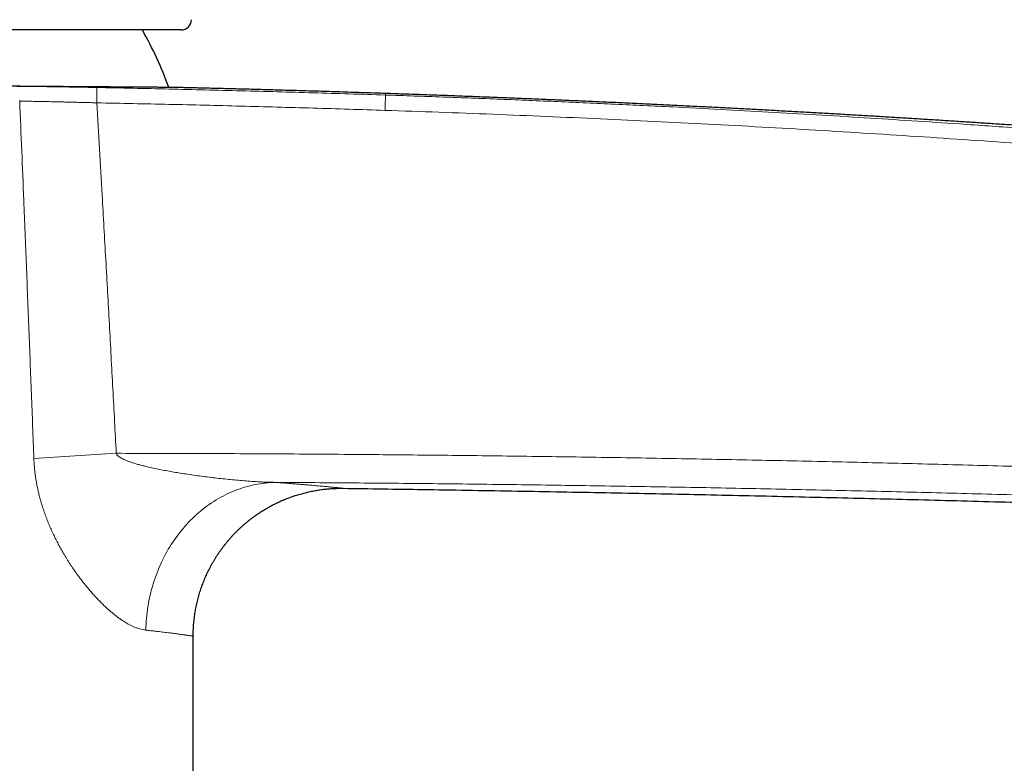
# Model space of a CAD drawing. Header units: millimetres. Extents: x 8 to 674, y 12 to 828.
# Tile 23 of 25: x 503 to 569, y 741 to 791. Entities that reach past the tile are written whole.
import ezdxf

# ---------------------------------------------------------------- set-up
doc = ezdxf.new("R2010")
doc.units = ezdxf.units.MM

msp = doc.modelspace()

# ---------------------------------------------------------------- linework, layer by layer
at = {"color": 7, "linetype": 'Continuous', "lineweight": 30}
for p, q in [((513.437, 790.443), (465.084, 790.443)), ((527.256, 786.149), (527.256, 786.149)), ((527.256, 786.149), (527.256, 786.149)), ((514.257, 653.943), (514.257, 749.454))]:
    msp.add_line(p, q, dxfattribs=at)
at = {"color": 252, "linetype": 'Continuous', "lineweight": 0, "flags": 128}
for points in [[(502.523, 785.635), (502.522, 785.699)], [(519.831, 759.854), (519.657, 759.849), (519.483, 759.84), (519.309, 759.827), (519.136, 759.811), (518.962, 759.79), (518.789, 759.765), (518.616, 759.737), (518.444, 759.704), (518.273, 759.667), (518.101, 759.627), (517.931, 759.583), (517.761, 759.535), (517.592, 759.483), (517.424, 759.427), (517.257, 759.367), (517.091, 759.304), (516.926, 759.237), (516.762, 759.166), (516.599, 759.091), (516.438, 759.013), (516.278, 758.931), (516.119, 758.845), (515.962, 758.756), (515.806, 758.664), (515.652, 758.567), (515.499, 758.468), (515.349, 758.365), (515.2, 758.258), (515.052, 758.148), (514.907, 758.035), (514.764, 757.919), (514.622, 757.8), (514.483, 757.677), (514.346, 757.551), (514.211, 757.422), (514.078, 757.29), (513.947, 757.155), (513.819, 757.018), (513.693, 756.877), (513.569, 756.734), (513.448, 756.587), (513.33, 756.439), (513.214, 756.287), (513.101, 756.133), (512.99, 755.977), (512.882, 755.818), (512.777, 755.656), (512.674, 755.493), (512.575, 755.327), (512.478, 755.159), (512.384, 754.989), (512.293, 754.817), (512.206, 754.643), (512.121, 754.467), (512.039, 754.289), (511.96, 754.109), (511.885, 753.928), (511.812, 753.745), (511.743, 753.56), (511.677, 753.374), (511.614, 753.187), (511.554, 752.998), (511.498, 752.808), (511.445, 752.617), (511.395, 752.425), (511.348, 752.232), (511.305, 752.037), (511.266, 751.842), (511.229, 751.647), (511.196, 751.45), (511.167, 751.253), (511.141, 751.055), (511.118, 750.857), (511.099, 750.658), (511.083, 750.459), (511.071, 750.26), (511.062, 750.061), (511.057, 749.862)]]:
    msp.add_lwpolyline(points, dxfattribs=at)
at = {"color": 7, "linetype": 'Continuous', "lineweight": 30}
for centre, radius, start, end in [((513.437, 791.143), 0.7, 270, 359.59727), ((489.257, 778.193), 24.8, 19.71683, 29.60096)]:
    msp.add_arc(centre, radius, start, end, dxfattribs=at)
at = {"color": 252, "linetype": 'Continuous', "lineweight": 0}
for centre, radius, start, end in [((486.402, 786.201), 21.349, 358.16438, 0.94407), ((521.1, 531.029), 231.104, 92.98732, 94.3723)]:
    msp.add_arc(centre, radius, start, end, dxfattribs=at)
at = {"color": 7, "linetype": 'Continuous', "lineweight": 30}
for points, knots in [([(513.095, 786.554), (513.093, 786.554), (513.087, 786.554), (513.067, 786.555), (513.035, 786.555), (512.994, 786.555), (512.943, 786.556), (512.881, 786.557), (512.807, 786.557), (512.722, 786.558), (512.625, 786.559), (512.514, 786.56), (512.388, 786.561), (512.251, 786.562), (512.101, 786.563), (511.939, 786.564), (511.759, 786.566), (511.559, 786.567), (511.337, 786.569), (511.102, 786.571), (510.851, 786.572), (510.586, 786.574), (510.323, 786.576), (510.064, 786.578), (509.813, 786.58), (509.551, 786.581), (509.28, 786.583), (509, 786.585), (508.742, 786.587), (508.509, 786.589), (508.304, 786.59), (508.096, 786.591), (507.858, 786.593), (507.589, 786.595), (507.287, 786.597), (506.978, 786.599), (506.662, 786.602), (506.339, 786.604), (506.002, 786.606), (505.651, 786.609), (505.285, 786.612), (504.911, 786.614), (504.528, 786.617), (504.136, 786.62), (503.734, 786.623), (503.324, 786.627), (502.884, 786.63), (502.41, 786.634), (501.941, 786.638), (501.505, 786.641), (501.102, 786.645), (500.695, 786.648), (500.283, 786.652), (499.866, 786.655), (499.436, 786.659), (498.992, 786.663), (498.534, 786.667), (498.072, 786.671), (497.603, 786.676), (497.127, 786.68), (496.643, 786.685), (496.156, 786.689), (495.636, 786.694), (495.083, 786.7), (494.54, 786.705), (494.04, 786.71), (493.582, 786.715), (493.122, 786.719), (492.66, 786.724), (492.196, 786.728), (491.721, 786.733), (491.235, 786.738), (490.737, 786.743), (490.238, 786.748), (489.735, 786.754), (489.229, 786.759), (488.718, 786.764), (488.207, 786.769), (487.666, 786.774), (487.096, 786.78), (486.496, 786.786), (485.897, 786.792), (485.301, 786.797), (484.705, 786.803), (484.112, 786.808), (483.521, 786.814), (482.966, 786.818), (482.448, 786.823), (481.965, 786.827), (481.484, 786.83), (481.007, 786.834), (480.532, 786.837), (480.113, 786.84), (479.746, 786.842), (479.433, 786.844), (479.121, 786.846), (478.733, 786.848), (478.271, 786.851), (477.738, 786.853), (477.213, 786.856), (476.693, 786.858), (476.181, 786.859), (475.706, 786.86), (475.266, 786.861), (474.859, 786.862), (474.459, 786.862), (474.065, 786.862), (473.677, 786.862), (473.337, 786.862), (473.043, 786.861), (472.793, 786.861), (472.546, 786.86), (472.242, 786.859), (471.882, 786.858), (471.612, 786.857), (471.478, 786.857)], [0, 0, 0, 0, 0.0037962, 0.0119988, 0.0202298, 0.0284615, 0.0366925, 0.045467, 0.0542415, 0.0630314, 0.0718213, 0.0813242, 0.0908283, 0.1003312, 0.1098783, 0.1194266, 0.1289736, 0.1395985, 0.1502251, 0.1608499, 0.1715367, 0.1822252, 0.1929119, 0.2018118, 0.2107127, 0.2196125, 0.2285487, 0.2374858, 0.2464219, 0.2524647, 0.2585074, 0.2645551, 0.2706029, 0.2788081, 0.2870142, 0.2952194, 0.303453, 0.3116875, 0.3199211, 0.3286985, 0.3374759, 0.3462687, 0.3550615, 0.3640399, 0.3730182, 0.382013, 0.3910078, 0.4016173, 0.4122336, 0.4204389, 0.428645, 0.4368503, 0.445084, 0.4533185, 0.4615522, 0.4703297, 0.4791072, 0.4879, 0.4966929, 0.5056713, 0.5146497, 0.5236446, 0.5326394, 0.543249, 0.5538653, 0.5620736, 0.5702826, 0.5784909, 0.5867276, 0.594965, 0.6032017, 0.6119824, 0.620763, 0.6295591, 0.6383552, 0.647337, 0.6563188, 0.6653171, 0.6743154, 0.6849291, 0.6955495, 0.7061735, 0.7167992, 0.7274232, 0.7381091, 0.7487966, 0.7594825, 0.7683816, 0.7772817, 0.7861808, 0.7951162, 0.8040526, 0.8129879, 0.8190301, 0.8250723, 0.8311195, 0.8371667, 0.8477907, 0.8584164, 0.8690404, 0.8797263, 0.8904139, 0.9010998, 0.909999, 0.9188992, 0.9277984, 0.9367339, 0.9456704, 0.9546059, 0.9606482, 0.9666904, 0.9727378, 0.9787851, 0.9894079, 1, 1, 1, 1]), ([(527.256, 786.15), (527.12, 786.154), (526.723, 786.168), (526.071, 786.189), (525.305, 786.214), (524.554, 786.239), (523.822, 786.262), (523.11, 786.284), (522.418, 786.305), (521.74, 786.325), (521.101, 786.344), (520.498, 786.361), (519.931, 786.378), (519.376, 786.393), (518.833, 786.408), (518.302, 786.423), (517.784, 786.437), (517.277, 786.45), (516.782, 786.463), (516.3, 786.476), (515.83, 786.488), (515.372, 786.499), (514.926, 786.51), (514.492, 786.521), (514.071, 786.531), (513.662, 786.541), (513.338, 786.548), (513.15, 786.553), (513.095, 786.554)], [0, 0, 0, 0, 0.028857, 0.084069, 0.138197, 0.191239, 0.243191, 0.293154, 0.342061, 0.389911, 0.436701, 0.477581, 0.517613, 0.556795, 0.595127, 0.632606, 0.669232, 0.705003, 0.739918, 0.773976, 0.807175, 0.839515, 0.870993, 0.90161, 0.931364, 0.960254, 0.988279, 1, 1, 1, 1]), ([(673.128, 772.744), (672.975, 772.767), (672.603, 772.823), (672.015, 772.911), (671.371, 773.007), (670.742, 773.101), (670.129, 773.192), (669.547, 773.278), (668.996, 773.36), (668.475, 773.436), (667.967, 773.511), (667.473, 773.583), (666.991, 773.654), (666.522, 773.722), (666.066, 773.788), (665.624, 773.852), (665.194, 773.914), (664.778, 773.974), (664.375, 774.032), (663.992, 774.087), (663.628, 774.139), (663.284, 774.189), (662.952, 774.236), (662.631, 774.282), (662.316, 774.327), (662.007, 774.37), (661.705, 774.413), (661.416, 774.454), (661.14, 774.493), (660.877, 774.53), (660.632, 774.564), (660.403, 774.597), (660.192, 774.626), (659.992, 774.654), (659.803, 774.681), (659.626, 774.705), (659.461, 774.728), (659.307, 774.75), (659.165, 774.77), (659.032, 774.788), (658.91, 774.805), (658.799, 774.821), (658.699, 774.835), (658.608, 774.847), (658.525, 774.859), (658.451, 774.869), (658.386, 774.878), (658.332, 774.886), (658.287, 774.892), (658.244, 774.898), (658.193, 774.905), (658.131, 774.913), (658.056, 774.924), (657.97, 774.936), (657.867, 774.95), (657.746, 774.967), (657.603, 774.986), (657.447, 775.008), (657.275, 775.032), (657.089, 775.057), (656.889, 775.085), (656.674, 775.114), (656.444, 775.146), (656.199, 775.179), (655.94, 775.215), (655.667, 775.252), (655.384, 775.291), (655.094, 775.33), (654.796, 775.371), (654.485, 775.413), (654.161, 775.457), (653.663, 775.524), (652.998, 775.613), (652.173, 775.724), (651.355, 775.833), (650.543, 775.94), (649.739, 776.046), (648.895, 776.157), (648.011, 776.272), (647.09, 776.392), (646.179, 776.509), (645.221, 776.632), (644.218, 776.76), (643.171, 776.892), (642.137, 777.022), (641.118, 777.149), (640.112, 777.274), (639.029, 777.407), (637.863, 777.55), (636.605, 777.702), (635.341, 777.854), (634.069, 778.006), (632.791, 778.157), (631.427, 778.316), (629.978, 778.484), (628.443, 778.661), (626.898, 778.836), (625.448, 778.999), (624.095, 779.149), (622.845, 779.287), (621.6, 779.423), (620.365, 779.557), (619.147, 779.687), (617.946, 779.815), (616.761, 779.94), (615.586, 780.062), (614.487, 780.176), (613.465, 780.281), (612.517, 780.378), (611.576, 780.473), (610.641, 780.567), (609.72, 780.659), (608.814, 780.749), (607.924, 780.836), (607.046, 780.922), (606.18, 781.006), (605.325, 781.088), (604.481, 781.169), (603.649, 781.248), (603.03, 781.307), (602.621, 781.345), (602.417, 781.364), (602.214, 781.383), (602.016, 781.402), (601.827, 781.42), (601.65, 781.436), (601.49, 781.451), (601.347, 781.464), (601.22, 781.476), (601.103, 781.487), (600.998, 781.497), (600.904, 781.505), (600.819, 781.513), (600.744, 781.52), (600.68, 781.526), (600.628, 781.531), (600.59, 781.535), (600.563, 781.537), (600.542, 781.539), (600.521, 781.541), (600.495, 781.543), (600.457, 781.547), (600.406, 781.551), (600.341, 781.558), (600.264, 781.565), (600.176, 781.573), (600.073, 781.582), (599.953, 781.593), (599.816, 781.606), (599.665, 781.62), (599.501, 781.635), (599.322, 781.651), (599.13, 781.669), (598.925, 781.687), (598.706, 781.707), (598.473, 781.728), (598.226, 781.751), (597.966, 781.774), (597.692, 781.799), (597.404, 781.825), (597.103, 781.852), (596.788, 781.88), (596.455, 781.91), (596.101, 781.941), (595.728, 781.975), (595.339, 782.009), (594.936, 782.044), (594.518, 782.081), (594.08, 782.119), (593.623, 782.159), (593.146, 782.201), (592.652, 782.243), (592.144, 782.287), (591.619, 782.332), (591.09, 782.377), (590.556, 782.422), (590.018, 782.467), (589.467, 782.513), (588.902, 782.56), (588.323, 782.608), (587.73, 782.657), (587.124, 782.707), (586.503, 782.757), (585.869, 782.809), (585.225, 782.861), (584.572, 782.913), (583.909, 782.965), (583.233, 783.019), (582.54, 783.073), (581.829, 783.128), (581.1, 783.184), (580.357, 783.241), (579.601, 783.298), (578.836, 783.356), (578.063, 783.414), (577.281, 783.472), (576.486, 783.53), (575.672, 783.589), (574.839, 783.649), (573.988, 783.71), (573.122, 783.771), (572.244, 783.832), (571.352, 783.894), (570.446, 783.956), (569.509, 784.02), (568.539, 784.085), (567.537, 784.151), (566.519, 784.218), (565.487, 784.284), (564.439, 784.351), (563.397, 784.416), (562.361, 784.481), (561.332, 784.543), (560.29, 784.606), (559.234, 784.669), (558.165, 784.732), (557.083, 784.794), (555.987, 784.857), (554.878, 784.919), (553.755, 784.98), (552.626, 785.042), (551.491, 785.102), (550.35, 785.162), (549.195, 785.221), (548.021, 785.28), (546.826, 785.34), (545.611, 785.399), (544.382, 785.457), (543.14, 785.515), (541.892, 785.572), (540.638, 785.628), (539.378, 785.683), (538.106, 785.737), (536.811, 785.791), (535.494, 785.845), (534.155, 785.898), (532.802, 785.95), (531.435, 786.002), (530.055, 786.052), (528.66, 786.101), (527.726, 786.133), (527.256, 786.149)], [0, 0, 0, 0, 0.003169, 0.007729, 0.012182, 0.016527, 0.020764, 0.024893, 0.028584, 0.032184, 0.035693, 0.039112, 0.04244, 0.045677, 0.048824, 0.05188, 0.054845, 0.05772, 0.060503, 0.063197, 0.065653, 0.068029, 0.070324, 0.072538, 0.074672, 0.076847, 0.078932, 0.080926, 0.082829, 0.084642, 0.086364, 0.087905, 0.089366, 0.090745, 0.092045, 0.093264, 0.094402, 0.09546, 0.096442, 0.097355, 0.098198, 0.098958, 0.099651, 0.100277, 0.100835, 0.101363, 0.101812, 0.102183, 0.102476, 0.102748, 0.103071, 0.103518, 0.104035, 0.104624, 0.105283, 0.106161, 0.10714, 0.108219, 0.109398, 0.110679, 0.112059, 0.113541, 0.115123, 0.116805, 0.118589, 0.120472, 0.122456, 0.124419, 0.126471, 0.128612, 0.130842, 0.133162, 0.138887, 0.144567, 0.150197, 0.155779, 0.161313, 0.166798, 0.173201, 0.179535, 0.185803, 0.192003, 0.199296, 0.206494, 0.213596, 0.220603, 0.227514, 0.234331, 0.242923, 0.251557, 0.260241, 0.268974, 0.277756, 0.286587, 0.297058, 0.307595, 0.318199, 0.32887, 0.337454, 0.346057, 0.3546, 0.363076, 0.371483, 0.379674, 0.387799, 0.395859, 0.403854, 0.410397, 0.416896, 0.423351, 0.429761, 0.436123, 0.442301, 0.448402, 0.454426, 0.460374, 0.466248, 0.472047, 0.477772, 0.483424, 0.484834, 0.486239, 0.48764, 0.489028, 0.490339, 0.491559, 0.492688, 0.493643, 0.494522, 0.495324, 0.496049, 0.496698, 0.49727, 0.497806, 0.498252, 0.498607, 0.498872, 0.499046, 0.499159, 0.499303, 0.499484, 0.499702, 0.500077, 0.500528, 0.501054, 0.501655, 0.502332, 0.503177, 0.504116, 0.505149, 0.506275, 0.507496, 0.50881, 0.510218, 0.511719, 0.513314, 0.515003, 0.516785, 0.518661, 0.520629, 0.522692, 0.524847, 0.527095, 0.52955, 0.532107, 0.534766, 0.537526, 0.540388, 0.543351, 0.546512, 0.54978, 0.553156, 0.556639, 0.560229, 0.563926, 0.56751, 0.571188, 0.574961, 0.578828, 0.58279, 0.586847, 0.590997, 0.595241, 0.599579, 0.604011, 0.608455, 0.612989, 0.617614, 0.622328, 0.62722, 0.632205, 0.637282, 0.642453, 0.647716, 0.652975, 0.658323, 0.66376, 0.669286, 0.675016, 0.680838, 0.686753, 0.692759, 0.698858, 0.705049, 0.711331, 0.718079, 0.72493, 0.731884, 0.738939, 0.746098, 0.753358, 0.760298, 0.767328, 0.774449, 0.781661, 0.788964, 0.796358, 0.803842, 0.811417, 0.819084, 0.826841, 0.834548, 0.842342, 0.850225, 0.858196, 0.866402, 0.874699, 0.883088, 0.891568, 0.90014, 0.908648, 0.917246, 0.925932, 0.934707, 0.943753, 0.952893, 0.962126, 0.971453, 0.980874, 0.99039, 1, 1, 1, 1]), ([(514.257, 749.454), (514.257, 749.493), (514.257, 749.595), (514.261, 749.76), (514.268, 749.95), (514.28, 750.139), (514.294, 750.328), (514.313, 750.516), (514.335, 750.704), (514.36, 750.891), (514.389, 751.078), (514.421, 751.264), (514.457, 751.449), (514.496, 751.633), (514.539, 751.816), (514.585, 751.999), (514.635, 752.18), (514.688, 752.36), (514.744, 752.54), (514.804, 752.717), (514.867, 752.894), (514.933, 753.069), (515.002, 753.243), (515.074, 753.416), (515.15, 753.587), (515.229, 753.756), (515.311, 753.924), (515.396, 754.09), (515.483, 754.254), (515.574, 754.417), (515.668, 754.577), (515.765, 754.736), (515.864, 754.893), (515.967, 755.048), (516.072, 755.2), (516.18, 755.351), (516.29, 755.499), (516.404, 755.646), (516.519, 755.79), (516.638, 755.931), (516.758, 756.071), (516.881, 756.208), (517.007, 756.342), (517.135, 756.475), (517.265, 756.604), (517.397, 756.731), (517.532, 756.856), (517.668, 756.978), (517.807, 757.097), (517.948, 757.213), (518.09, 757.327), (518.235, 757.438), (518.381, 757.546), (518.529, 757.652), (518.679, 757.754), (518.83, 757.854), (518.983, 757.951), (519.137, 758.045), (519.293, 758.135), (519.45, 758.223), (519.608, 758.308), (519.768, 758.39), (519.928, 758.469), (520.09, 758.545), (520.253, 758.618), (520.416, 758.688), (520.581, 758.754), (520.746, 758.818), (520.912, 758.878), (521.078, 758.936), (521.245, 758.99), (521.412, 759.041), (521.579, 759.089), (521.747, 759.134), (521.914, 759.176), (522.082, 759.215), (522.249, 759.251), (522.416, 759.284), (522.583, 759.313), (522.749, 759.34), (522.915, 759.364), (523.079, 759.385), (523.243, 759.403), (523.405, 759.418), (523.565, 759.43), (523.724, 759.44), (523.881, 759.447), (524.035, 759.452), (524.186, 759.454), (524.308, 759.454), (524.379, 759.453), (524.401, 759.453)], [0, 0, 0, 0, 0.007363, 0.019334, 0.031296, 0.04325, 0.055195, 0.067131, 0.079059, 0.090979, 0.102889, 0.114792, 0.126685, 0.138571, 0.150448, 0.162316, 0.174176, 0.186027, 0.19787, 0.209704, 0.22153, 0.233347, 0.245155, 0.256954, 0.268745, 0.280526, 0.292299, 0.304062, 0.315816, 0.327561, 0.339297, 0.351023, 0.362739, 0.374446, 0.386143, 0.397829, 0.409505, 0.421171, 0.432826, 0.444471, 0.456104, 0.467726, 0.479336, 0.490935, 0.502521, 0.514095, 0.525656, 0.537204, 0.548739, 0.56026, 0.571767, 0.583259, 0.594736, 0.606197, 0.617642, 0.62907, 0.640481, 0.651873, 0.663247, 0.674601, 0.685935, 0.697248, 0.708538, 0.719804, 0.731046, 0.742262, 0.753451, 0.764611, 0.775741, 0.786839, 0.797902, 0.808929, 0.819916, 0.830863, 0.841764, 0.852617, 0.863419, 0.874164, 0.884847, 0.895464, 0.906008, 0.91647, 0.926844, 0.937118, 0.94728, 0.957318, 0.967213, 0.976945, 0.98649, 0.995813, 1, 1, 1, 1]), ([(524.396, 759.452), (526.189, 759.427), (529.986, 759.373), (535.782, 759.277), (541.782, 759.168), (547.775, 759.048), (553.727, 758.918), (559.638, 758.778), (565.511, 758.629), (571.382, 758.469), (577.288, 758.298), (583.23, 758.115), (589.211, 757.92), (595.194, 757.714), (601.183, 757.497), (606.749, 757.285), (611.892, 757.082), (616.612, 756.888), (621.339, 756.687), (625.859, 756.489), (628.802, 756.355), (630.169, 756.293)], [0, 0, 0, 0, 0.050851, 0.107635, 0.16434, 0.220978, 0.277563, 0.333099, 0.388607, 0.444101, 0.499594, 0.556106, 0.612641, 0.669214, 0.725836, 0.782521, 0.827111, 0.871755, 0.916458, 0.961227, 1, 1, 1, 1])]:
    msp.add_open_spline(points, degree=3, knots=knots, dxfattribs=at)
at = {"color": 252, "linetype": 'Continuous', "lineweight": 0}
for points, knots in [([(502.009, 786.635), (502.118, 786.634), (502.337, 786.632), (502.674, 786.629), (503.018, 786.625), (503.369, 786.621), (503.727, 786.617), (504.083, 786.613), (504.438, 786.608), (504.79, 786.603), (505.145, 786.598), (505.504, 786.592), (505.868, 786.587), (506.238, 786.58), (506.614, 786.574), (506.991, 786.567), (507.37, 786.56), (507.622, 786.555), (507.748, 786.553)], [0, 0, 0, 0, 0.063499, 0.127018, 0.190517, 0.25472, 0.318943, 0.383146, 0.443914, 0.504733, 0.565568, 0.626387, 0.687155, 0.749688, 0.812275, 0.87488, 0.937468, 1, 1, 1, 1]), ([(507.748, 786.553), (509.374, 786.519), (511.813, 786.469), (515.064, 786.392), (517.503, 786.331), (519.942, 786.265), (522.38, 786.195), (524.818, 786.122), (526.444, 786.07), (527.256, 786.043)], [0, 0, 0, 0, 0.249993, 0.374991, 0.499989, 0.624991, 0.749993, 0.874997, 1, 1, 1, 1]), ([(527.256, 786.042), (527.256, 786.059), (527.256, 786.091), (527.256, 786.121), (527.256, 786.139), (527.256, 786.148), (527.256, 786.148), (527.256, 786.149)], [0, 0, 0, 0, 0.248873, 0.497754, 0.683203, 0.868648, 1, 1, 1, 1]), ([(527.256, 786.042), (527.256, 786.042), (528.552, 786), (531.144, 785.911), (535.031, 785.763), (538.917, 785.601), (542.803, 785.426), (546.473, 785.248), (549.926, 785.069), (553.163, 784.892), (556.4, 784.705), (559.635, 784.509), (562.869, 784.303), (566.32, 784.073), (569.988, 783.818), (573.872, 783.533), (577.755, 783.235), (581.637, 782.923), (585.387, 782.609), (589.006, 782.293), (592.492, 781.978), (595.978, 781.653), (599.462, 781.316), (602.946, 780.969), (606.428, 780.61), (609.909, 780.241), (613.39, 779.861), (616.87, 779.47), (620.35, 779.067), (623.828, 778.654), (627.305, 778.23), (630.779, 777.794), (634.252, 777.348), (637.722, 776.891), (641.192, 776.422), (644.66, 775.943), (648.126, 775.452), (651.591, 774.95), (655.054, 774.437), (658.517, 773.912), (661.979, 773.376), (665.439, 772.829), (667.744, 772.455), (668.897, 772.268)], [0, 0, 0, 0, 0, 0.027314, 0.054628, 0.081943, 0.109257, 0.136571, 0.159337, 0.182103, 0.204869, 0.227626, 0.250384, 0.273141, 0.300489, 0.327837, 0.355185, 0.382533, 0.40988, 0.434463, 0.459046, 0.483628, 0.508211, 0.532794, 0.557376, 0.581959, 0.606542, 0.63114, 0.655738, 0.680336, 0.704934, 0.729518, 0.754101, 0.778684, 0.803268, 0.827854, 0.852439, 0.87702, 0.901601, 0.926201, 0.950801, 0.9754, 1, 1, 1, 1]), ([(503.482, 761.46), (503.427, 762.915), (503.317, 765.825), (503.147, 770.189), (502.975, 774.554), (502.769, 779.703), (502.616, 783.396), (502.523, 785.635)], [0, 0, 0, 0, 0.18054, 0.36108, 0.541621, 0.722161, 1, 1, 1, 1]), ([(507.74, 785.517), (507.671, 785.519), (507.532, 785.523), (507.3, 785.529), (507.046, 785.536), (506.768, 785.543), (506.49, 785.55), (506.211, 785.557), (505.933, 785.564), (505.654, 785.57), (505.377, 785.577), (505.099, 785.583), (504.847, 785.589), (504.619, 785.594), (504.36, 785.6), (504.048, 785.606), (503.726, 785.613), (503.449, 785.618), (503.174, 785.623), (502.863, 785.629), (502.636, 785.633), (502.523, 785.635)], [0, 0, 0, 0, 0.037838, 0.075675, 0.12634, 0.177014, 0.227678, 0.279069, 0.330469, 0.38186, 0.433995, 0.48614, 0.538275, 0.577559, 0.616843, 0.688249, 0.759654, 0.807549, 0.855443, 0.927722, 1, 1, 1, 1]), ([(507.74, 785.517), (507.861, 783.437), (508.066, 779.903), (508.346, 774.913), (508.588, 770.548), (508.825, 766.183), (508.979, 763.273), (509.056, 761.818)], [0, 0, 0, 0, 0.263322, 0.447491, 0.63166, 0.81583, 1, 1, 1, 1]), ([(527.235, 785.008), (526.423, 785.034), (524.799, 785.087), (522.362, 785.16), (519.926, 785.23), (517.489, 785.295), (515.052, 785.357), (511.802, 785.434), (509.365, 785.484), (507.74, 785.517)], [0, 0, 0, 0, 0.124996, 0.249994, 0.374991, 0.499991, 0.624991, 0.749993, 1, 1, 1, 1]), ([(668.747, 771.257), (667.788, 771.412), (665.87, 771.723), (662.991, 772.18), (659.92, 772.659), (656.654, 773.159), (653.195, 773.677), (649.734, 774.183), (646.271, 774.679), (642.662, 775.183), (638.906, 775.695), (635.004, 776.212), (631.1, 776.716), (627.339, 777.187), (623.722, 777.628), (620.249, 778.041), (616.775, 778.442), (613.299, 778.833), (609.821, 779.212), (606.343, 779.581), (602.863, 779.939), (599.382, 780.286), (595.899, 780.622), (592.415, 780.948), (588.93, 781.262), (585.396, 781.57), (581.813, 781.871), (578.182, 782.164), (574.549, 782.445), (570.915, 782.714), (567.28, 782.971), (563.644, 783.216), (560.007, 783.449), (556.37, 783.671), (552.731, 783.88), (549.091, 784.077), (545.45, 784.263), (541.809, 784.436), (538.166, 784.597), (534.523, 784.747), (530.88, 784.884), (528.45, 784.966), (527.235, 785.007)], [0, 0, 0, 0, 0.020486, 0.040971, 0.061457, 0.086043, 0.110629, 0.135215, 0.159801, 0.184387, 0.212056, 0.239724, 0.267393, 0.295061, 0.319643, 0.344225, 0.368806, 0.393393, 0.417979, 0.442566, 0.467152, 0.491738, 0.516333, 0.540928, 0.565523, 0.590118, 0.615726, 0.641335, 0.666943, 0.692551, 0.718165, 0.74378, 0.769394, 0.795008, 0.820629, 0.84625, 0.871871, 0.897492, 0.923118, 0.948744, 0.974371, 1, 1, 1, 1]), ([(511.057, 749.862), (511, 749.869), (510.887, 749.884), (510.71, 749.924), (510.53, 749.977), (510.346, 750.045), (510.16, 750.125), (509.97, 750.218), (509.778, 750.324), (509.583, 750.443), (509.387, 750.572), (509.19, 750.712), (508.992, 750.862), (508.792, 751.023), (508.593, 751.193), (508.395, 751.371), (508.194, 751.559), (507.992, 751.759), (507.787, 751.969), (507.582, 752.189), (507.377, 752.419), (507.172, 752.658), (506.97, 752.903), (506.77, 753.155), (506.559, 753.433), (506.337, 753.737), (506.104, 754.071), (505.877, 754.415), (505.656, 754.767), (505.451, 755.111), (505.263, 755.442), (505.091, 755.762), (504.924, 756.089), (504.763, 756.423), (504.607, 756.766), (504.458, 757.117), (504.317, 757.474), (504.185, 757.837), (504.061, 758.207), (503.947, 758.583), (503.852, 758.938), (503.772, 759.268), (503.707, 759.573), (503.649, 759.881), (503.598, 760.192), (503.556, 760.506), (503.522, 760.821), (503.496, 761.14), (503.487, 761.353), (503.482, 761.46)], [0, 0, 0, 0, 0.019767, 0.039535, 0.059639, 0.079759, 0.099881, 0.119987, 0.140422, 0.160858, 0.181221, 0.201585, 0.222091, 0.242604, 0.263111, 0.283508, 0.303904, 0.325082, 0.346265, 0.367445, 0.389199, 0.410953, 0.432457, 0.453965, 0.475469, 0.501672, 0.527895, 0.554124, 0.580347, 0.606549, 0.62875, 0.650956, 0.673157, 0.695673, 0.718188, 0.740929, 0.763682, 0.786434, 0.809173, 0.832178, 0.855183, 0.873104, 0.891024, 0.909118, 0.927222, 0.945325, 0.963419, 0.981709, 1, 1, 1, 1]), ([(509.056, 761.818), (509.06, 761.808), (509.068, 761.786), (509.09, 761.745), (509.123, 761.702), (509.166, 761.656), (509.224, 761.605), (509.311, 761.542), (509.428, 761.473), (509.558, 761.408), (509.714, 761.339), (509.896, 761.268), (510.127, 761.188), (510.38, 761.109), (510.657, 761.032), (510.983, 760.948), (511.357, 760.86), (511.78, 760.769), (512.205, 760.685), (512.632, 760.606), (513.059, 760.531), (513.521, 760.456), (514.016, 760.381), (514.544, 760.305), (515.073, 760.235), (515.602, 760.17), (516.131, 760.11), (516.659, 760.054), (517.186, 760.005), (517.715, 759.96), (518.244, 759.922), (518.775, 759.89), (519.304, 759.866), (519.656, 759.858), (519.831, 759.854)], [0, 0, 0, 0, 0.003019, 0.006039, 0.012336, 0.017473, 0.022613, 0.033113, 0.04602, 0.05895, 0.071877, 0.091637, 0.111401, 0.137082, 0.162771, 0.188457, 0.227126, 0.265796, 0.304664, 0.343533, 0.382427, 0.421321, 0.469331, 0.51734, 0.565378, 0.613416, 0.661507, 0.709534, 0.757561, 0.805525, 0.854105, 0.902685, 0.951343, 1, 1, 1, 1]), ([(509.056, 761.818), (510.84, 761.815), (514.408, 761.809), (519.76, 761.783), (525.111, 761.746), (530.463, 761.696), (535.814, 761.633), (541.194, 761.558), (546.603, 761.469), (552.04, 761.366), (557.477, 761.25), (562.914, 761.122), (568.351, 760.98), (573.787, 760.825), (579.223, 760.657), (584.659, 760.476), (590.094, 760.282), (595.528, 760.075), (600.962, 759.855), (606.395, 759.622), (611.828, 759.375), (617.261, 759.116), (622.692, 758.844), (626.313, 758.652), (628.123, 758.556)], [0, 0, 0, 0, 0.044924, 0.089848, 0.134773, 0.179697, 0.224621, 0.269545, 0.315197, 0.360848, 0.406499, 0.452151, 0.497806, 0.543462, 0.589117, 0.634773, 0.680424, 0.726075, 0.771727, 0.817378, 0.863033, 0.908689, 0.954345, 1, 1, 1, 1]), ([(627.994, 756.629), (626.185, 756.725), (622.568, 756.917), (617.142, 757.189), (611.714, 757.448), (606.286, 757.694), (600.858, 757.928), (595.428, 758.148), (589.998, 758.355), (584.568, 758.549), (579.137, 758.73), (573.707, 758.898), (568.275, 759.053), (562.844, 759.194), (557.411, 759.323), (551.979, 759.439), (546.546, 759.541), (541.15, 759.63), (535.792, 759.706), (530.472, 759.768), (525.152, 759.819), (521.605, 759.842), (519.831, 759.854)], [0, 0, 0, 0, 0.050207, 0.100413, 0.15062, 0.200827, 0.251038, 0.30125, 0.351461, 0.401672, 0.451879, 0.502086, 0.552293, 0.602499, 0.652711, 0.702922, 0.753134, 0.803345, 0.852509, 0.901673, 0.950836, 1, 1, 1, 1]), ([(519.831, 759.854), (519.938, 759.846), (520.151, 759.83), (520.458, 759.806), (520.756, 759.783), (521.043, 759.76), (521.321, 759.737), (521.572, 759.716), (521.798, 759.697), (522.002, 759.68), (522.198, 759.663), (522.386, 759.646), (522.567, 759.63), (522.75, 759.614), (522.934, 759.597), (523.117, 759.58), (523.289, 759.564), (523.434, 759.55), (523.556, 759.538), (523.659, 759.528), (523.755, 759.519), (523.838, 759.51), (523.91, 759.503), (523.972, 759.497), (524.03, 759.491), (524.089, 759.485), (524.149, 759.479), (524.207, 759.473), (524.257, 759.468), (524.3, 759.463), (524.335, 759.459), (524.36, 759.457), (524.377, 759.455), (524.388, 759.454), (524.395, 759.453), (524.396, 759.453), (524.396, 759.453), (524.393, 759.453), (524.393, 759.453)], [0, 0, 0, 0, 0.0362375, 0.0724776, 0.1087148, 0.1450533, 0.1813947, 0.217733, 0.2476771, 0.2776228, 0.3075668, 0.3375762, 0.3675875, 0.3975969, 0.4332408, 0.4688848, 0.5045808, 0.5402768, 0.5663812, 0.5924855, 0.618611, 0.6447365, 0.6653767, 0.6860168, 0.7066676, 0.7273183, 0.754932, 0.7825473, 0.810161, 0.8378343, 0.8655092, 0.8931824, 0.9140002, 0.9348179, 0.9556473, 0.9764767, 0.9971167, 1, 1, 1, 1]), ([(514.257, 749.454), (514.256, 749.454), (514.253, 749.454), (514.235, 749.457), (514.205, 749.462), (514.164, 749.468), (514.11, 749.477), (514.044, 749.487), (513.967, 749.498), (513.888, 749.51), (513.813, 749.521), (513.747, 749.53), (513.675, 749.541), (513.586, 749.553), (513.476, 749.569), (513.342, 749.587), (513.198, 749.606), (513.061, 749.625), (512.934, 749.641), (512.821, 749.656), (512.704, 749.671), (512.56, 749.689), (512.386, 749.71), (512.178, 749.736), (511.96, 749.761), (511.756, 749.785), (511.57, 749.806), (511.404, 749.824), (511.233, 749.843), (511.116, 749.855), (511.057, 749.862)], [0, 0, 0, 0, 0.042524, 0.085069, 0.12777, 0.170472, 0.213257, 0.256042, 0.298984, 0.341948, 0.368852, 0.395757, 0.422681, 0.449606, 0.490146, 0.530685, 0.571295, 0.611905, 0.63885, 0.665796, 0.692762, 0.719728, 0.761366, 0.803003, 0.844716, 0.886429, 0.914809, 0.94319, 0.971595, 1, 1, 1, 1])]:
    msp.add_open_spline(points, degree=3, knots=knots, dxfattribs=at)
msp.add_open_spline([(527.235, 785.008), (527.237, 785.053), (527.24, 785.141), (527.244, 785.272), (527.247, 785.4), (527.251, 785.521), (527.253, 785.633), (527.256, 785.735), (527.257, 785.825), (527.258, 785.902), (527.259, 785.963), (527.259, 786.008), (527.258, 786.037), (527.257, 786.041), (527.256, 786.043)], degree=3, dxfattribs=at)

doc.saveas('drawing.dxf')
